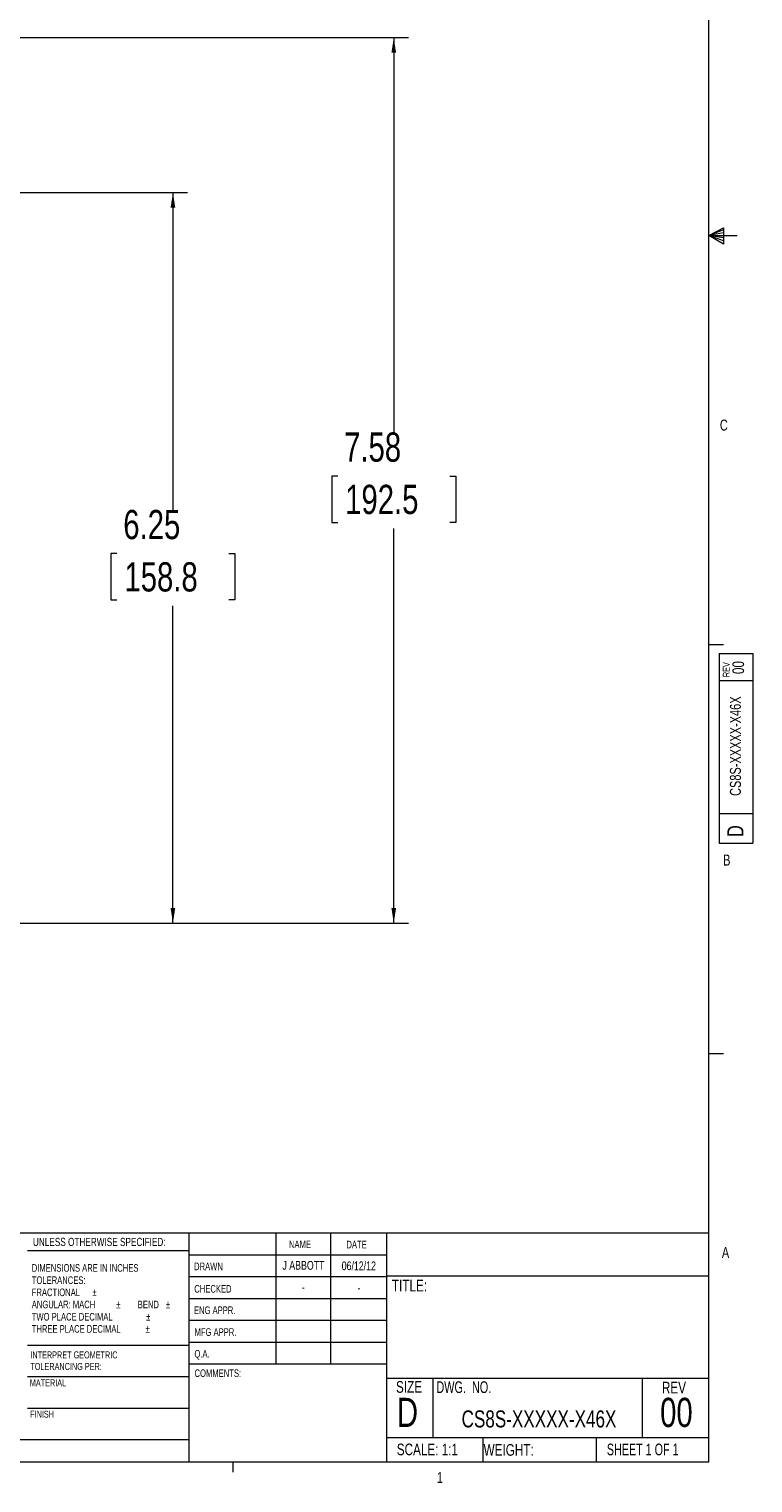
# Model space of a CAD drawing. Header units: inches. Extents: x 0.3 to 33.9, y 0.2 to 21.6.
# Tile 15 of 25: x 27.7 to 33.9, y 0.2 to 12.7. Entities that reach past the tile are written whole.
import ezdxf

# ---------------------------------------------------------------- set-up
doc = ezdxf.new("R2010")
doc.units = ezdxf.units.IN
doc.header["$MEASUREMENT"] = 0
doc.layers.add('SLD-0', color=7, linetype='Continuous', lineweight=15)
doc.styles.add('SLDTEXTSTYLE0', font='TXT', dxfattribs={"width": 0.75})
doc.styles.add('SLDTEXTSTYLE1', font='TXT', dxfattribs={"width": 0.6875})
doc.styles.add('SLDTEXTSTYLE2', font='TXT', dxfattribs={"width": 0.694444})
doc.dimstyles.new('SLDDIMSTYLE0', dxfattribs={"dimtxt": 0.25, "dimasz": 0.13, "dimexe": 0, "dimexo": 0.0625, "dimgap": 0.0625, "dimtad": 0, "dimtih": 1, "dimtoh": 1, "dimrnd": 1e-09, "dimzin": 12, "dimdsep": 46, "dimtxsty": 'SLDTEXTSTYLE0', "dimsah": 1, "dimcen": 0.09, "dimadec": 0, "dimazin": 3, "dimtfac": 1, "dimtofl": 0, "dimtmove": 0, "dimatfit": 3, "dimfxl": 1, "dimfrac": 2, "dimtolj": 1, "dimtzin": 12, "dimarcsym": 0})

# ---------------------------------------------------------------- blocks, each defined once
blk = doc.blocks.new('SW_NOTE_0')
at = {"color": 0, "linetype": 'Continuous', "lineweight": 0, "char_height": 0.06, "attachment_point": 1, "style": 'SLDTEXTSTYLE0'}
for s, insert in [('INTERPRET GEOMETRIC', (0, 0.077)), ('TOLERANCING PER:', (0, -0.022))]:
    blk.add_mtext(s, dxfattribs=dict(at, insert=insert))
blk = doc.blocks.new('SW_NOTE_1')
at = {"color": 0, "linetype": 'Continuous', "lineweight": 0, "char_height": 0.065, "attachment_point": 1, "style": 'SLDTEXTSTYLE0'}
for s, insert in [('DIMENSIONS ARE IN INCHES', (0, 0.084)), ('TOLERANCES:', (0, -0.021)), ('FRACTIONAL', (0, -0.125)), ('%%p', (0.518, -0.125)), ('ANGULAR: MACH', (0, -0.229)), ('%%p', (0.723, -0.229)), ('BEND', (0.907, -0.229)), ('%%p', (1.148, -0.229)), ('TWO PLACE DECIMAL', (0, -0.334)), ('%%p', (0.979, -0.334)), ('THREE PLACE DECIMAL', (0, -0.438)), ('%%p', (0.974, -0.438))]:
    blk.add_mtext(s, dxfattribs=dict(at, insert=insert))
blk = doc.blocks.new('_D_10')
at = {"layer": 'SLD-0'}
for p, q in [((27.236, 11.279), (29.061, 11.279)), ((28.936, 11.279), (28.936, 8.563)), ((28.457, 8.189), (28.406, 8.189)), ((28.406, 8.189), (28.406, 7.792)), ((29.415, 8.189), (29.466, 8.189)), ((29.466, 8.189), (29.466, 7.792)), ((28.406, 7.792), (28.457, 7.792)), ((28.936, 5.025), (28.936, 7.741)), ((29.466, 7.792), (29.415, 7.792)), ((26.866, 5.025), (29.061, 5.025))]:
    blk.add_line(p, q, dxfattribs=at)
for points in [[(28.936, 11.279), (28.916, 11.149), (28.956, 11.149)], [(28.936, 5.025), (28.956, 5.155), (28.916, 5.155)]]:
    blk.add_solid(points, dxfattribs=at)
at = {"layer": 'SLD-0', "char_height": 0.25, "attachment_point": 1, "style": 'SLDTEXTSTYLE0'}
for s, insert in [('6.25', (28.511, 8.562, -2.447)), ('158.8', (28.521, 8.114, -2.447))]:
    blk.add_mtext(s, dxfattribs=dict(at, insert=insert))
blk = doc.blocks.new('_D_11')
at = {"layer": 'SLD-0'}
for p, q in [((23.369, 12.605), (30.951, 12.605)), ((30.826, 12.605), (30.826, 9.226)), ((30.347, 8.852), (30.296, 8.852)), ((30.296, 8.852), (30.296, 8.455)), ((31.305, 8.852), (31.356, 8.852)), ((31.356, 8.852), (31.356, 8.455)), ((30.296, 8.455), (30.347, 8.455)), ((30.826, 5.025), (30.826, 8.404)), ((31.356, 8.455), (31.305, 8.455)), ((26.866, 5.025), (30.951, 5.025))]:
    blk.add_line(p, q, dxfattribs=at)
for points in [[(30.826, 12.605), (30.806, 12.475), (30.846, 12.475)], [(30.826, 5.025), (30.846, 5.155), (30.806, 5.155)]]:
    blk.add_solid(points, dxfattribs=at)
at = {"layer": 'SLD-0', "char_height": 0.25, "attachment_point": 1, "style": 'SLDTEXTSTYLE0'}
for s, insert in [('7.58', (30.401, 9.225, -2.447)), ('192.5', (30.41, 8.777, -2.447))]:
    blk.add_mtext(s, dxfattribs=dict(at, insert=insert))

msp = doc.modelspace()

# ---------------------------------------------------------------- linework, layer by layer
at = {"color": 7, "linetype": 'Continuous', "lineweight": 0}
for p, q in [((33.523, 0.411), (33.523, 21.411)), ((33.523, 10.911), (33.647, 10.976)), ((33.647, 10.958), (33.523, 10.911)), ((33.647, 10.976), (33.647, 10.837)), ((33.647, 10.934), (33.523, 10.911)), ((33.647, 10.891), (33.523, 10.911)), ((33.647, 10.865), (33.523, 10.911)), ((33.647, 10.837), (33.523, 10.911)), ((33.523, 10.911), (33.766, 10.911)), ((33.523, 7.411), (33.648, 7.411)), ((33.61, 7.332), (33.9, 7.332)), ((33.61, 7.332), (33.61, 5.709)), ((33.9, 7.332), (33.9, 5.709)), ((33.9, 7.099), (33.61, 7.099)), ((33.61, 5.965), (33.9, 5.965)), ((33.61, 5.709), (33.9, 5.709)), ((33.523, 3.911), (33.648, 3.911)), ((25.714, 2.375), (33.523, 2.375)), ((29.073, 2.375), (29.073, 0.411)), ((29.817, 2.375), (29.817, 1.25)), ((30.285, 2.375), (30.285, 1.25)), ((30.764, 2.375), (30.764, 0.411)), ((29.073, 2.221), (27.691, 2.221)), ((29.073, 2.187), (30.764, 2.187)), ((29.073, 2), (30.764, 2)), ((30.764, 2.008), (33.523, 2.008)), ((29.073, 1.812), (30.764, 1.812)), ((30.764, 1.625), (29.073, 1.625)), ((27.691, 1.414), (29.073, 1.414)), ((30.764, 1.437), (29.073, 1.437)), ((30.764, 1.25), (29.073, 1.25)), ((27.691, 1.144), (29.073, 1.144)), ((30.764, 1.13), (33.523, 1.13)), ((31.16, 1.13), (31.16, 0.623)), ((32.951, 1.13), (32.951, 0.623)), ((27.691, 0.874), (29.073, 0.874)), ((30.764, 0.623), (33.523, 0.623)), ((31.587, 0.623), (31.587, 0.411)), ((32.559, 0.623), (32.559, 0.411)), ((25.714, 0.607), (29.073, 0.607)), ((33.523, 0.411), (0.523, 0.411)), ((29.448, 0.411), (29.448, 0.326))]:
    msp.add_line(p, q, dxfattribs=at)

# ---------------------------------------------------------------- block references
for name, p in [('SW_NOTE_1', (27.728, 2.023)), ('SW_NOTE_0', (27.716, 1.283))]:
    msp.add_blockref(name, p, dxfattribs=at)

# ---------------------------------------------------------------- texts
for s, insert, char_height, attachment_point, style in [('C', (33.617, 9.335), 0.0938, 1, 'SLDTEXTSTYLE0'), ('B', (33.645, 5.612), 0.0938, 1, 'SLDTEXTSTYLE0'), ('UNLESS OTHERWISE SPECIFIED:', (27.738, 2.332), 0.07, 1, 'SLDTEXTSTYLE0'), ('NAME', (29.929, 2.309), 0.065, 1, 'SLDTEXTSTYLE0'), ('DATE', (30.421, 2.307), 0.065, 1, 'SLDTEXTSTYLE0'), ('A', (33.634, 2.253), 0.0938, 1, 'SLDTEXTSTYLE0'), ('DRAWN', (29.117, 2.12), 0.065, 1, 'SLDTEXTSTYLE0'), ('J ABBOTT', (30.053, 2.134), 0.075, 2, 'SLDTEXTSTYLE0'), ('06/12/12', (30.527, 2.13), 0.075, 2, 'SLDTEXTSTYLE0'), ('CHECKED', (29.119, 1.928), 0.065, 1, 'SLDTEXTSTYLE0'), ('-', (30.052, 1.946), 0.075, 2, 'SLDTEXTSTYLE0'), ('-', (30.528, 1.942), 0.075, 2, 'SLDTEXTSTYLE0'), ('TITLE:', (30.81, 1.973), 0.1, 1, 'SLDTEXTSTYLE0'), ('ENG APPR.', (29.116, 1.745), 0.065, 1, 'SLDTEXTSTYLE0'), ('MFG APPR.', (29.121, 1.558), 0.065, 1, 'SLDTEXTSTYLE0'), ('Q.A.', (29.12, 1.372), 0.065, 1, 'SLDTEXTSTYLE0'), ('MATERIAL', (27.711, 1.121), 0.06, 1, 'SLDTEXTSTYLE0'), ('COMMENTS:', (29.121, 1.206), 0.065, 1, 'SLDTEXTSTYLE0'), ('SIZE', (30.845, 1.106), 0.1, 1, 'SLDTEXTSTYLE0'), ('DWG.  NO.', (31.191, 1.104), 0.1, 1, 'SLDTEXTSTYLE2'), ('REV', (33.121, 1.1), 0.1, 1, 'SLDTEXTSTYLE0'), ('D', (30.853, 0.963), 0.25, 1, 'SLDTEXTSTYLE0'), ('00', (33.245, 0.963), 0.25, 2, 'SLDTEXTSTYLE0'), ('FINISH', (27.714, 0.853), 0.06, 1, 'SLDTEXTSTYLE0'), ('CS8S-XXXXX-X46X', (32.069, 0.855), 0.14583, 2, 'SLDTEXTSTYLE0'), ('SCALE: 1:1', (30.852, 0.571), 0.1, 1, 'SLDTEXTSTYLE0'), ('WEIGHT:', (31.595, 0.567), 0.1, 1, 'SLDTEXTSTYLE0'), ('SHEET 1 OF 1', (32.65, 0.571), 0.1, 1, 'SLDTEXTSTYLE1'), ('1', (31.195, 0.328), 0.0938, 1, 'SLDTEXTSTYLE0')]:
    msp.add_mtext(s, dxfattribs=dict(at, insert=insert, char_height=char_height, attachment_point=attachment_point, style=style))
at = {"color": 7, "linetype": 'Continuous', "lineweight": 0, "rotation": 90, "style": 'SLDTEXTSTYLE0'}
for s, insert, char_height, attachment_point in [('REV', (33.642, 7.131), 0.06, 1), ('00', (33.724, 7.213), 0.1, 2), ('CS8S-XXXXX-X46X', (33.703, 6.54), 0.09375, 2), ('D', (33.681, 5.763), 0.138, 1)]:
    msp.add_mtext(s, dxfattribs=dict(at, insert=insert, char_height=char_height, attachment_point=attachment_point))

# ---------------------------------------------------------------- dimensions: what is measured, and where the dimension line sits
at = {"layer": 'SLD-0'}
for base, p2, picture, middle in [((30.826, 12.605), (23.319, 12.605), '_D_11', (30.826, 8.815)), ((28.936, 11.279), (27.186, 11.279), '_D_10', (28.936, 8.152))]:
    dim = msp.add_linear_dim(base=base, p1=(26.816, 5.025), p2=p2, angle=90, dimstyle='SLDDIMSTYLE0', dxfattribs=at)
    dim.commit()
    dim.dimension.update_dxf_attribs({"geometry": picture, "text_midpoint": middle, "dimtype": 160})

doc.saveas('drawing.dxf')
